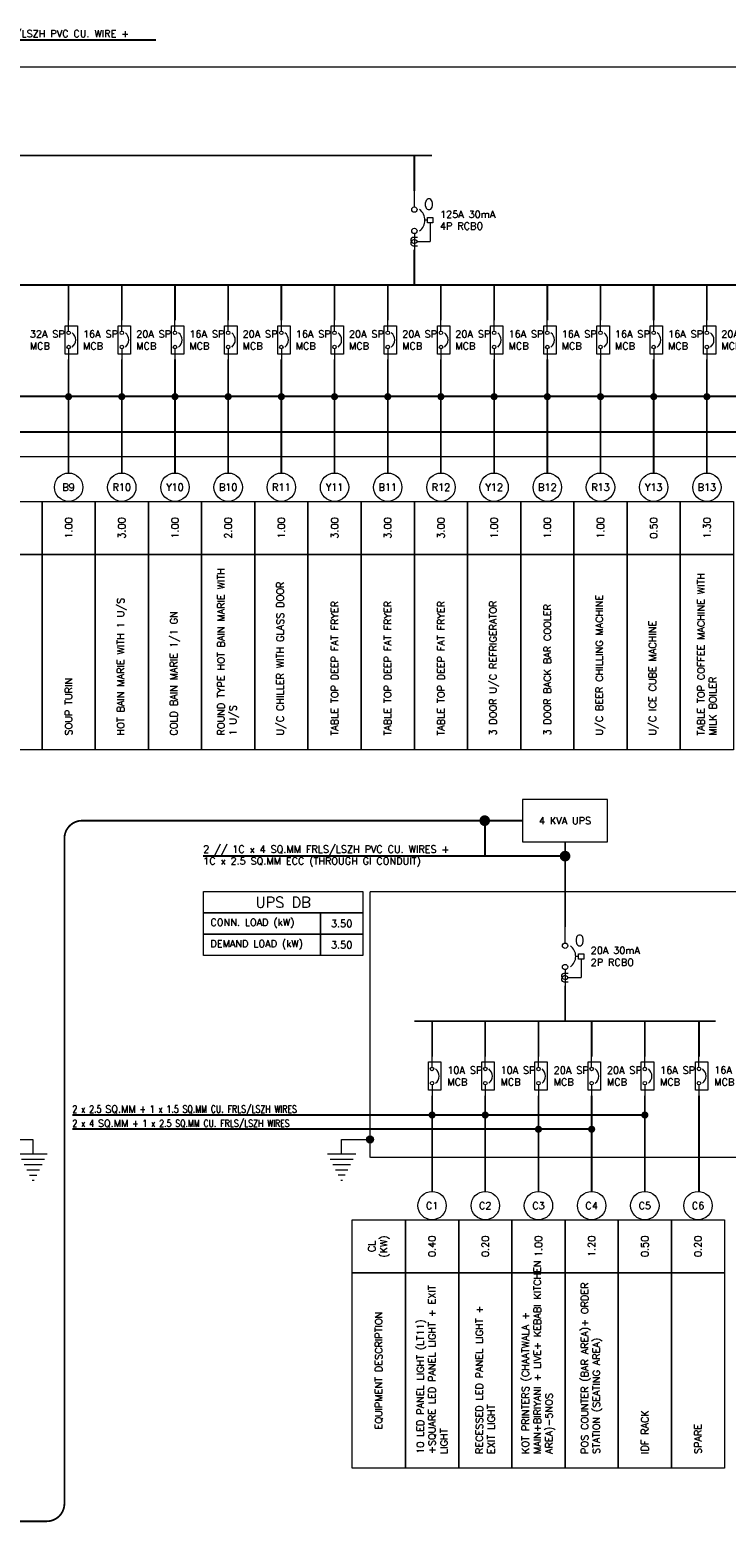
# Model space of a CAD drawing. Header units: millimetres. Extents: x -116035 to 11825, y -16901 to 13107.
# Tile 6 of 9: x -62965 to -53146, y -9588 to 11445. Entities that reach past the tile are written whole.
import ezdxf
from ezdxf.enums import TextEntityAlignment as Align

# ---------------------------------------------------------------- set-up
doc = ezdxf.new("R2010")
doc.units = ezdxf.units.MM
doc.linetypes.add('HIDDENX2', pattern=[19.05, 12.7, -6.35])
doc.linetypes.add('PHANTOM', pattern=[63.5, 31.75, -6.35, 6.35, -6.35, 6.35, -6.35])
for name, color, linetype, lineweight, true_color in [('M-MEP-ELPR-CABLE', 7, 'PHANTOM', 20, 0xb914eb), ('M-MEP-ELPR-EQUIP', 6, 'Continuous', 20, 0xff00ff), ('M-MEP-ELSL-BREAKER', 7, 'Continuous', 20, 0xa41be4), ('M-MEP-ELSL-DEVICES', 7, 'Continuous', 20, 0xa41be4)]:
    doc.layers.add(name, color=color, linetype=linetype, lineweight=lineweight, true_color=true_color)
doc.layers.add('M-MEP-GEN', color=7, linetype='Continuous', lineweight=20)
doc.styles.add('100 ROMANS', font='romans.shx')
doc.styles.add('SSP_Note', font='romans.shx', dxfattribs={"width": 0.8})
doc.styles.get("Standard").update_dxf_attribs({"font": 'romans.shx'})
doc.dimstyles.new('100-ROMANS', dxfattribs={"dimtxt": 100, "dimasz": 0.18, "dimexe": 0.18, "dimexo": 0.0625, "dimgap": 0.09, "dimtad": 0, "dimtih": 1, "dimtoh": 1, "dimdec": 4, "dimzin": 0, "dimdsep": 46, "dimtxsty": '100 ROMANS', "dimcen": 0.09, "dimadec": 0, "dimazin": 0, "dimtfac": 1, "dimtdec": 4, "dimtofl": 0, "dimtmove": 0, "dimatfit": 3, "dimfxl": 1, "dimtolj": 1, "dimtzin": 0, "dimarcsym": 0})

# ---------------------------------------------------------------- blocks, each defined once
blk = doc.blocks.new('MCB')
at = {"color": 0}
for points in [[(150, 0), (0, 0)], [(400, 0), (550, 0)]]:
    blk.add_lwpolyline(points, dxfattribs=at)
blk.add_lwpolyline([(75, 125), (475, 125), (475, -50), (75, -50)], close=True, dxfattribs=at)
for centre in [(175, 0), (375, 0)]:
    blk.add_circle(centre, 25, dxfattribs=at)
blk.add_arc((275, -25), 125, 36.8699, 143.1301, dxfattribs=at)
blk = doc.blocks.new('RCBO')
at = {"color": 0}
for p, q in [((300, 150), (475, 150)), ((475, 29), (475, 150)), ((275, 125), (275, 100))]:
    blk.add_line(p, q, dxfattribs=at)
blk.add_lwpolyline([(250, 175), (300, 175), (300, 125), (250, 125)], close=True, dxfattribs=at)
for points in [[(150, 0), (0, 0)], [(400, 0), (550, 0)]]:
    blk.add_lwpolyline(points, dxfattribs=at)
blk.add_lwpolyline([(436, 29), (436, -10, 0.44435), (462, -33, 0.708721), (475, 29, 0.735983), (490, -34, 0.414214), (514, -10), (514, 29)], format="xyb", dxfattribs=at)
for centre in [(175, 0), (375, 0)]:
    blk.add_circle(centre, 25, dxfattribs=at)
blk.add_arc((275, -25), 125, 36.8699, 143.1301, dxfattribs=at)
blk.add_attdef('O', text='', height=100, rotation=90, dxfattribs=at).set_placement((125, 137), align=Align.MIDDLE_CENTER)
blk = doc.blocks.new('UPS + BATT.')
at = {"color": 0}
blk.add_lwpolyline([(-200, 0), (200, 0), (200, 200), (-200, 200)], close=True, dxfattribs=at)
blk.add_attdef('UPS', text='', height=100, dxfattribs=at).set_placement((0, 100), align=Align.MIDDLE_CENTER)
blk = doc.blocks.new('EARTH')
h = blk.add_hatch(color=0)
h.dxf.hatch_style = 1
h.paths.add_polyline_path([(25, 0, 1), (-25, 0, 1)])
at = {"color": 0}
for p, q in [((-300, -100), (-100, -100)), ((-281.25, -137.5), (-118.75, -137.5)), ((-262.5, -175), (-137.5, -175)), ((-243.75, -212.5), (-156.25, -212.5)), ((-225, -250), (-175, -250)), ((-206.25, -287.5), (-193.75, -287.5))]:
    blk.add_line(p, q, dxfattribs=at)
blk.add_lwpolyline([(-200, -100), (-200, 0), (0, 0)], dxfattribs=at)
blk.add_circle((0, 0), 25, dxfattribs=at)

msp = doc.modelspace()

# ---------------------------------------------------------------- linework, layer by layer
at = {"layer": 'M-MEP-ELPR-CABLE', "color": 1, "ltscale": 0.1, "true_color": 0xff0000, "const_width": 25}
msp.add_lwpolyline([(-56018, 299), (-62227, 299, 0.414214), (-62477, 49), (-62477, -9326, -0.414214), (-62727, -9576), (-64418, -9576, -0.414214), (-64668, -9326), (-64668, -8826)], format="xyb", dxfattribs=at)
msp.add_lwpolyline([(-55418, -1), (-55418, -1201)], dxfattribs=at)
at = {"layer": 'M-MEP-ELPR-EQUIP', "linetype": 'HIDDENX2', "ltscale": 0.15}
msp.add_lwpolyline([(-73543, -701), (-63318, -701), (-63318, -4450), (-74519, -4450), (-74519, 10925), (-41669, 10925), (-41669, 5425), (-73543, 5425), (-73543, -701)], dxfattribs=at)
msp.add_lwpolyline([(-58168, -4450), (-58168, -701), (-52943, -701), (-52943, -4450)], close=True, dxfattribs=at)
at = {"layer": 'M-MEP-GEN', "const_width": 25}
for points in [[(-74281, 9674), (-57293, 9674)], [(-57543, 9174), (-57543, 9674)], [(-57543, 7849), (-57543, 8349)], [(-73168, 7849), (-41918, 7849)], [(-62418, 7349), (-62418, 7849)], [(-61668, 7349), (-61668, 7849)], [(-60918, 7349), (-60918, 7849)], [(-60168, 7349), (-60168, 7849)], [(-59418, 7349), (-59418, 7849)], [(-58668, 7349), (-58668, 7849)], [(-57918, 7349), (-57918, 7849)], [(-57168, 7349), (-57168, 7849)], [(-56418, 7349), (-56418, 7849)], [(-55668, 7349), (-55668, 7849)], [(-54918, 7349), (-54918, 7849)], [(-54168, 7349), (-54168, 7849)], [(-53418, 7349), (-53418, 7849)], [(-62418, 5199), (-62418, 6799)], [(-61668, 5199), (-61668, 6799)], [(-60918, 5199), (-60918, 6799)], [(-60168, 5199), (-60168, 6799)], [(-59418, 5199), (-59418, 6799)], [(-58668, 5199), (-58668, 6799)], [(-57918, 5199), (-57918, 6799)], [(-57168, 6799), (-57168, 5199)], [(-56418, 5199), (-56418, 6799)], [(-55668, 5199), (-55668, 6799)], [(-54918, 6799), (-54918, 5199)], [(-54168, 5199), (-54168, 6799)], [(-53418, 5199), (-53418, 6799)], [(-55418, -2526), (-55418, -2026)], [(-57543, -2526), (-53293, -2526)], [(-57293, -3026), (-57293, -2526)], [(-56543, -3026), (-56543, -2526)], [(-55793, -3026), (-55793, -2526)], [(-55043, -3026), (-55043, -2526)], [(-54293, -3026), (-54293, -2526)], [(-53530, -3025), (-53530, -2525)], [(-57293, -4926), (-57293, -3576)], [(-56543, -4926), (-56543, -3576)], [(-55793, -4926), (-55793, -3576)], [(-55043, -4926), (-55043, -3576)], [(-54293, -4926), (-54293, -3576)], [(-53530, -4925), (-53530, -3575)]]:
    msp.add_lwpolyline(points, dxfattribs=at)
at = {"layer": 'M-MEP-GEN'}
for points in [[(-63543, 4799), (-62793, 4799), (-62793, 4049), (-63543, 4049)], [(-62793, 4799), (-62043, 4799), (-62043, 4049), (-62793, 4049)], [(-62043, 4799), (-61293, 4799), (-61293, 4049), (-62043, 4049)], [(-61293, 4799), (-60543, 4799), (-60543, 4049), (-61293, 4049)], [(-60543, 4799), (-59793, 4799), (-59793, 4049), (-60543, 4049)], [(-59793, 4799), (-59043, 4799), (-59043, 4049), (-59793, 4049)], [(-59043, 4799), (-58293, 4799), (-58293, 4049), (-59043, 4049)], [(-58293, 4799), (-57543, 4799), (-57543, 4049), (-58293, 4049)], [(-57543, 4799), (-56793, 4799), (-56793, 4049), (-57543, 4049)], [(-56793, 4799), (-56043, 4799), (-56043, 4049), (-56793, 4049)], [(-56043, 4799), (-55293, 4799), (-55293, 4049), (-56043, 4049)], [(-55293, 4799), (-54543, 4799), (-54543, 4049), (-55293, 4049)], [(-54543, 4799), (-53793, 4799), (-53793, 4049), (-54543, 4049)], [(-53793, 4799), (-53043, 4799), (-53043, 4049), (-53793, 4049)], [(-63543, 4049), (-62793, 4049), (-62793, 1299), (-63543, 1299)], [(-62793, 4049), (-62043, 4049), (-62043, 1299), (-62793, 1299)], [(-62043, 4049), (-61293, 4049), (-61293, 1299), (-62043, 1299)], [(-61293, 4049), (-60543, 4049), (-60543, 1299), (-61293, 1299)], [(-60543, 4049), (-59793, 4049), (-59793, 1299), (-60543, 1299)], [(-59793, 4049), (-59043, 4049), (-59043, 1299), (-59793, 1299)], [(-59043, 4049), (-58293, 4049), (-58293, 1299), (-59043, 1299)], [(-58293, 4049), (-57543, 4049), (-57543, 1299), (-58293, 1299)], [(-57543, 4049), (-56793, 4049), (-56793, 1299), (-57543, 1299)], [(-56793, 4049), (-56043, 4049), (-56043, 1299), (-56793, 1299)], [(-56043, 4049), (-55293, 4049), (-55293, 1299), (-56043, 1299)], [(-55293, 4049), (-54543, 4049), (-54543, 1299), (-55293, 1299)], [(-54543, 4049), (-53793, 4049), (-53793, 1299), (-54543, 1299)], [(-53793, 4049), (-53043, 4049), (-53043, 1299), (-53793, 1299)], [(-60518, -701), (-58268, -701), (-58268, -1001), (-60518, -1001)], [(-60518, -1001), (-58868, -1001), (-58868, -1301), (-60518, -1301)], [(-58268, -1001), (-58268, -1301), (-58868, -1301), (-58868, -1001)], [(-60518, -1301), (-58868, -1301), (-58868, -1601), (-60518, -1601)], [(-58268, -1301), (-58268, -1601), (-58868, -1601), (-58868, -1301)], [(-58418, -5326), (-57668, -5326), (-57668, -6076), (-58418, -6076)], [(-57668, -5326), (-56918, -5326), (-56918, -6076), (-57668, -6076)], [(-56918, -5326), (-56168, -5326), (-56168, -6076), (-56918, -6076)], [(-56168, -5326), (-55418, -5326), (-55418, -6076), (-56168, -6076)], [(-55418, -5326), (-54668, -5326), (-54668, -6076), (-55418, -6076)], [(-54668, -5326), (-53918, -5326), (-53918, -6076), (-54668, -6076)], [(-53918, -5326), (-53168, -5326), (-53168, -6076), (-53918, -6076)], [(-58418, -6076), (-57668, -6076), (-57668, -8826), (-58418, -8826)], [(-57668, -6076), (-56918, -6076), (-56918, -8826), (-57668, -8826)], [(-56918, -6076), (-56168, -6076), (-56168, -8826), (-56918, -8826)], [(-56168, -6076), (-55418, -6076), (-55418, -8826), (-56168, -8826)], [(-55418, -6076), (-54668, -6076), (-54668, -8826), (-55418, -8826)], [(-54668, -6076), (-53918, -6076), (-53918, -8826), (-54668, -8826)], [(-53918, -6076), (-53168, -6076), (-53168, -8826), (-53918, -8826)]]:
    msp.add_lwpolyline(points, close=True, dxfattribs=at)
for centre in [(-62418, 4999), (-61668, 4999), (-60918, 4999), (-60168, 4999), (-59418, 4999), (-58668, 4999), (-57918, 4999), (-57168, 4999), (-56418, 4999), (-55668, 4999), (-54918, 4999), (-54168, 4999), (-53418, 4999), (-57293, -5126), (-56543, -5126), (-55793, -5126), (-55043, -5126), (-54293, -5126), (-53543, -5126)]:
    msp.add_circle(centre, 200, dxfattribs=at)

# ---------------------------------------------------------------- block references
at = {"layer": 'M-MEP-ELPR-EQUIP'}
ref = msp.add_blockref('UPS + BATT.', (-55418, -1), dxfattribs=dict(at, xscale=3, yscale=3, zscale=3))
ref.add_attrib('UPS', '4 KVA UPS', dxfattribs={"layer": '0', "color": 0, "height": 100}).set_placement((-55418, 299), align=Align.MIDDLE_CENTER)
at = {"layer": 'M-MEP-ELSL-BREAKER', "xscale": 1.5, "yscale": 1.5, "zscale": 1.5, "rotation": 269.9999999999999}
msp.add_blockref('RCBO', (-57543, 9174), dxfattribs=at).add_auto_attribs({'O': 'O'})
at = {"layer": 'M-MEP-ELSL-BREAKER', "rotation": 269.9999999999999}
for p in [(-62418, 7349, 1), (-61668, 7349, 1), (-60918, 7349, 1), (-60168, 7349, 1), (-59418, 7349, 1), (-58668, 7349, 1), (-57918, 7349, 1), (-57168, 7349, 1), (-56418, 7349, 1), (-55668, 7349, 1), (-54918, 7349, 1), (-54168, 7349, 1), (-53418, 7349, 1), (-57293, -3026, 1), (-56543, -3026, 1), (-55793, -3026, 1), (-55043, -3026, 1), (-54293, -3026, 1), (-53530, -3025, 1)]:
    msp.add_blockref('MCB', p, dxfattribs=at)
at = {"layer": 'M-MEP-ELSL-BREAKER'}
ref = msp.add_blockref('RCBO', (-55418, -1201), dxfattribs=dict(at, xscale=1.5, yscale=1.5, zscale=1.5, rotation=269.9999999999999))
ref.add_attrib('O', 'O', dxfattribs={"layer": 'M-MEP-GEN', "color": 0, "height": 150}).set_placement((-55212, -1388), align=Align.MIDDLE_CENTER)
at = {"layer": 'M-MEP-ELSL-DEVICES', "yscale": 2, "zscale": 2}
for p, xscale in [((-63318, -4200), -2), ((-58168, -4195), 2)]:
    msp.add_blockref('EARTH', p, dxfattribs=dict(at, xscale=xscale))

# ---------------------------------------------------------------- texts
at = {"layer": 'M-MEP-GEN'}
for s, width, gutter_width, heights, insert, char_height, attachment_point in [('4 // 1C x 50 SQ.MM FRLS/LSZH PVC CU. WIRE + 1C x 25 SQ.MM ECC', 3870.7, 1, [621], (-65037, 11303), 100, 4), ('125A 30mA 4P RCBO', 891.54, 1, [996], (-57181, 8762), 100, 4), ('32A SP \\PMCB', 507.33, 1, [586], (-62965, 7074), 100, 4), ('16A SP \\PMCB', 507.33, 1, [586], (-62215, 7074), 100, 4), ('20A SP \\PMCB', 507.33, 1, [586], (-61465, 7074), 100, 4), ('16A SP \\PMCB', 507.33, 1, [586], (-60715, 7074), 100, 4), ('20A SP \\PMCB', 507.33, 1, [586], (-59965, 7074), 100, 4), ('16A SP \\PMCB', 507.33, 1, [586], (-59215, 7074), 100, 4), ('20A SP \\PMCB', 507.33, 1, [586], (-58465, 7074), 100, 4), ('20A SP \\PMCB', 507.33, 1, [586], (-57715, 7074), 100, 4), ('20A SP \\PMCB', 507.33, 1, [586], (-56965, 7074), 100, 4), ('16A SP \\PMCB', 507.33, 1, [586], (-56215, 7074), 100, 4), ('16A SP \\PMCB', 507.33, 1, [586], (-55465, 7074), 100, 4), ('16A SP \\PMCB', 507.33, 1, [586], (-54715, 7074), 100, 4), ('16A SP \\PMCB', 507.33, 1, [586], (-53965, 7074), 100, 4), ('20A SP \\PMCB', 507.33, 1, [586], (-53215, 7074), 100, 4), ('\\pxqc;B9', 153.38, 1, [0], (-62418, 4999), 100, 5), ('\\pxqc;R10', 153.38, 1, [0], (-61668, 4999), 100, 5), ('\\pxqc;Y10', 153.38, 1, [0], (-60918, 4999), 100, 5), ('\\pxqc;B10', 153.38, 1, [0], (-60168, 4999), 100, 5), ('\\pxqc;R11', 153.38, 1, [0], (-59418, 4999), 100, 5), ('\\pxqc;Y11', 153.38, 1, [0], (-58668, 4999), 100, 5), ('\\pxqc;B11', 153.38, 1, [0], (-57918, 4999), 100, 5), ('\\pxqc;R12', 153.38, 1, [0], (-57168, 4999), 100, 5), ('\\pxqc;Y12', 153.38, 1, [0], (-56418, 4999), 100, 5), ('\\pxqc;B12', 153.38, 1, [0], (-55668, 4999), 100, 5), ('\\pxqc;R13', 153.38, 1, [0], (-54918, 4999), 100, 5), ('\\pxqc;Y13', 153.38, 1, [0], (-54168, 4999), 100, 5), ('\\pxqc;B13', 153.38, 1, [0], (-53418, 4999), 100, 5), ('2 // 1C x 4 SQ.MM FRLS/LSZH PVC CU. WIRES + 1C x 2.5 SQ.MM ECC (THROUGH GI CONDUIT)', 3898.3, 1, [621], (-60521, -203), 100, 4), ('UPS DB', 4370.22, 3325, [0], (-59393, -851), 150, 5), ('CONN. LOAD (kW)', 4370.22, 3325, [0], (-60418, -1151), 100, 4), ('3.50', 262.9, 3325, [0], (-58568, -1151), 100, 5), ('DEMAND LOAD (kW)', 4370.22, 3325, [0], (-60418, -1451), 100, 4), ('3.50', 262.9, 3325, [0], (-58568, -1451), 100, 5), ('20A 30mA 2P RCBO', 891.54, 1, [996], (-55056, -1613), 100, 4), ('10A SP \\PMCB', 507.33, 1, [586], (-57078, -3301, 1), 100, 4), ('10A SP \\PMCB', 507.33, 1, [586], (-56328, -3301, 1), 100, 4), ('20A SP \\PMCB', 507.33, 1, [586], (-55578, -3301), 100, 4), ('20A SP \\PMCB', 507.33, 1, [586], (-54828, -3301), 100, 4), ('16A SP \\PMCB', 507.33, 1, [586], (-54078, -3301), 100, 4), ('16A SP \\PMCB', 507.33, 1, [586], (-53315, -3300), 100, 4), ('\\pxqc;C1', 153.38, 1, [0], (-57293, -5126), 100, 5), ('\\pxqc;C2', 153.38, 1, [0], (-56543, -5126), 100, 5), ('\\pxqc;C3', 153.38, 1, [0], (-55793, -5126), 100, 5), ('\\pxqc;C4', 153.38, 1, [0], (-55043, -5126), 100, 5), ('\\pxqc;C5', 153.38, 1, [0], (-54293, -5126), 100, 5), ('\\pxqc;C6', 153.38, 1, [0], (-53543, -5126), 100, 5)]:
    msp.add_mtext_dynamic_manual_height_columns(s, width=width, gutter_width=gutter_width, heights=heights, dxfattribs=dict(at, insert=insert, char_height=char_height, attachment_point=attachment_point))
at = {"layer": 'M-MEP-GEN', "char_height": 100, "rotation": 90}
for s, width, heights, insert, attachment_point in [('1.00', 370.9, [146], (-62418, 4424), 5), ('3.00', 347.96, [0], (-61668, 4424), 5), ('1.00', 347.96, [0], (-60918, 4424), 5), ('2.00', 347.96, [0], (-60168, 4424), 5), ('1.00', 347.96, [0], (-59418, 4424), 5), ('3.00', 347.96, [0], (-58668, 4424), 5), ('3.00', 347.96, [0], (-57918, 4424), 5), ('3.00', 347.96, [0], (-57168, 4424), 5), ('1.00', 347.96, [0], (-56418, 4424), 5), ('1.00', 347.96, [0], (-55668, 4424), 5), ('1.00', 347.96, [0], (-54918, 4424), 5), ('0.50', 347.96, [0], (-54168, 4424), 5), ('1.30', 347.96, [0], (-53418, 4424), 5), ('ROUND TYPE HOT BAIN MARIE WITH 1 U/S', 2648.32, [0], (-60168, 1499), 4), ('TABLE TOP COFFEE MACHINE WITH MILK BOILER', 2511.24, [0], (-53418, 1499), 4), ('U/C CHILLER WITH GLASS DOOR', 2452.7, [0], (-59418, 1499), 4), ('U/C BEER CHILLING MACHINE', 2800, [0], (-54918, 1499), 4), ('HOT BAIN MARIE WITH 1 U/S', 2800, [0], (-61668, 1499), 4), ('TABLE TOP DEEP FAT FRYER', 2452.7, [0], (-58668, 1499), 4), ('TABLE TOP DEEP FAT FRYER', 2452.7, [0], (-57918, 1499), 4), ('TABLE TOP DEEP FAT FRYER', 2452.7, [0], (-57168, 1499), 4), ('3 DOOR U/C REFRIGERATOR ', 2161.69, [0], (-56418, 1499), 4), ('3 DOOR BACK BAR COOLER', 2359.26, [0], (-55668, 1499), 4), ('COLD BAIN MARIE 1/1 GN', 2800, [0], (-60918, 1499), 4), ('U/C ICE CUBE MACHINE', 2800, [0], (-54168, 1499), 4), ('SOUP TURIN', 2800, [0], (-62418, 1499), 4), ('\\pxqc;CL (KW)', 461.24, [859], (-58043, -5701), 5), ('0.40', 347.96, [0], (-57293, -5701), 5), ('0.20', 347.96, [0], (-56543, -5701), 5), ('KOT PRINTERS (CHAATWALA + MAIN+BIRIYANI + LIVE+ KEBABI KITCHEN AREA)-5NOS', 3054.69, [851], (-55793, -8626), 4), ('1.00', 347.96, [0], (-55793, -5701), 5), ('1.20', 347.96, [0], (-55043, -5701), 5), ('0.50', 347.96, [0], (-54293, -5701), 5), ('0.20', 347.96, [0], (-53543, -5701), 5), ('10 LED PANEL LIGHT (LT11) +SQUARE LED PANEL LIGHT + EXIT LIGHT', 2578.11, [0], (-57293, -8626), 4), ('RECESSED LED PANEL LIGHT + EXIT LIGHT', 2586.55, [0], (-56543, -8626), 4), ('POS COUNTER (BAR AREA)+ ORDER STATION (SEATING AREA)', 2623.53, [0], (-55043, -8626), 4), ('{\\Fromans|c0;EQUIPMENT DESCRIPTION}', 3838.97, [0], (-58043, -7451), 5), ('IDF RACK', 2800, [0], (-54293, -8626), 4), ('SPARE', 2800, [0], (-53543, -8626), 4)]:
    msp.add_mtext_dynamic_manual_height_columns(s, width=width, gutter_width=1, heights=heights, dxfattribs=dict(at, insert=insert, attachment_point=attachment_point))
at = {"layer": 'M-MEP-GEN', "linetype": 'Continuous', "char_height": 100, "width": 4351.81, "attachment_point": 7, "style": 'SSP_Note'}
for s, insert in [('2 x 2.5 {\\W1;SQ.MM} + 1 x 1.5 SQ.MM CU. FRLS/LSZH WIRES', (-62364, -3850)), ('2 x 4 {\\W1;SQ.MM} + 1 x 2.5 SQ.MM CU. FRLS/LSZH WIRES', (-62364, -4050))]:
    msp.add_mtext(s, dxfattribs=dict(at, insert=insert))

# ---------------------------------------------------------------- leaders
at = {"layer": 'M-MEP-GEN'}
for points, override in [([(-65787, 11303), (-61189, 11303)], {"dimasz": 100, "dimgap": 0.09, "dimtad": 0, "dimldrblk": 'DOT'}), ([(-62418, 6275), (-77236, 6275)], {"dimasz": 100, "dimldrblk": 'DOT'}), ([(-60918, 6275), (-77236, 6275)], {"dimasz": 100, "dimldrblk": 'DOT'}), ([(-56418, 6275), (-77236, 6275)], {"dimasz": 100, "dimldrblk": 'DOT'}), ([(-55668, 6275), (-77236, 6275)], {"dimasz": 100, "dimldrblk": 'DOT'}), ([(-53418, 6275), (-77236, 6275)], {"dimasz": 100, "dimldrblk": 'DOT'}), ([(-51918, 6275), (-77236, 6275)], {"dimasz": 100, "dimldrblk": 'DOT'}), ([(-61668, 6275), (-77236, 6275)], {"dimasz": 100, "dimldrblk": 'DOT'}), ([(-52668, 6275), (-77236, 6275)], {"dimasz": 100, "dimldrblk": 'DOT'}), ([(-49668, 6275), (-77236, 6275)], {"dimasz": 100, "dimldrblk": 'DOT'}), ([(-48918, 6275), (-77236, 6275)], {"dimasz": 100, "dimldrblk": 'DOT'}), ([(-50418, 6275), (-77236, 6275)], {"dimasz": 100, "dimldrblk": 'DOT'}), ([(-44418, 6275), (-77236, 6275)], {"dimasz": 100, "dimldrblk": 'DOT'}), ([(-46668, 6275), (-77236, 6275)], {"dimasz": 100, "dimldrblk": 'DOT'}), ([(-48168, 6275), (-77236, 6275)], {"dimasz": 100, "dimldrblk": 'DOT'}), ([(-59418, 6275), (-77236, 6275)], {"dimasz": 100, "dimldrblk": 'DOT'}), ([(-54168, 6275), (-77236, 6275)], {"dimasz": 100, "dimldrblk": 'DOT'}), ([(-54918, 6275), (-77236, 6275)], {"dimasz": 100, "dimldrblk": 'DOT'}), ([(-60168, 6275), (-77236, 6275)], {"dimasz": 100, "dimldrblk": 'DOT'}), ([(-57918, 6275), (-77236, 6275)], {"dimasz": 100, "dimldrblk": 'DOT'}), ([(-57168, 6275), (-77236, 6275)], {"dimasz": 100, "dimldrblk": 'DOT'}), ([(-51168, 6275), (-77236, 6275)], {"dimasz": 100, "dimldrblk": 'DOT'}), ([(-58668, 6275), (-60168, 6275)], {"dimasz": 100, "dimldrblk": 'DOT'}), ([(-47418, 5775), (-77236, 5775)], {"dimasz": 100, "dimldrblk": 'DOT'}), ([(-45918, 5775), (-75736, 5775)], {"dimasz": 100, "dimldrblk": 'DOT'}), ([(-43668, 5775), (-73486, 5775)], {"dimasz": 100, "dimldrblk": 'DOT'}), ([(-42168, 5775), (-71986, 5775)], {"dimasz": 100, "dimldrblk": 'DOT'}), ([(-56551, 299), (-56551, -201)], {"dimasz": 150, "dimldrblk": 'DOT'}), ([(-55418, -201), (-60520, -201)], {"dimasz": 150, "dimldrblk": 'DOT'}), ([(-57293, -3850), (-62364, -3850)], {"dimasz": 100, "dimldrblk": 'DOT'}), ([(-56543, -3850), (-62364, -3850)], {"dimasz": 100, "dimldrblk": 'DOT'}), ([(-54293, -3850), (-62364, -3850)], {"dimasz": 100, "dimldrblk": 'DOT'}), ([(-55793, -4050), (-62364, -4050)], {"dimasz": 100, "dimldrblk": 'DOT'}), ([(-55043, -4050), (-62364, -4050)], {"dimasz": 100, "dimldrblk": 'DOT'})]:
    msp.add_leader(points, dimstyle='100-ROMANS', override=override, dxfattribs=at)

doc.saveas('drawing.dxf')
